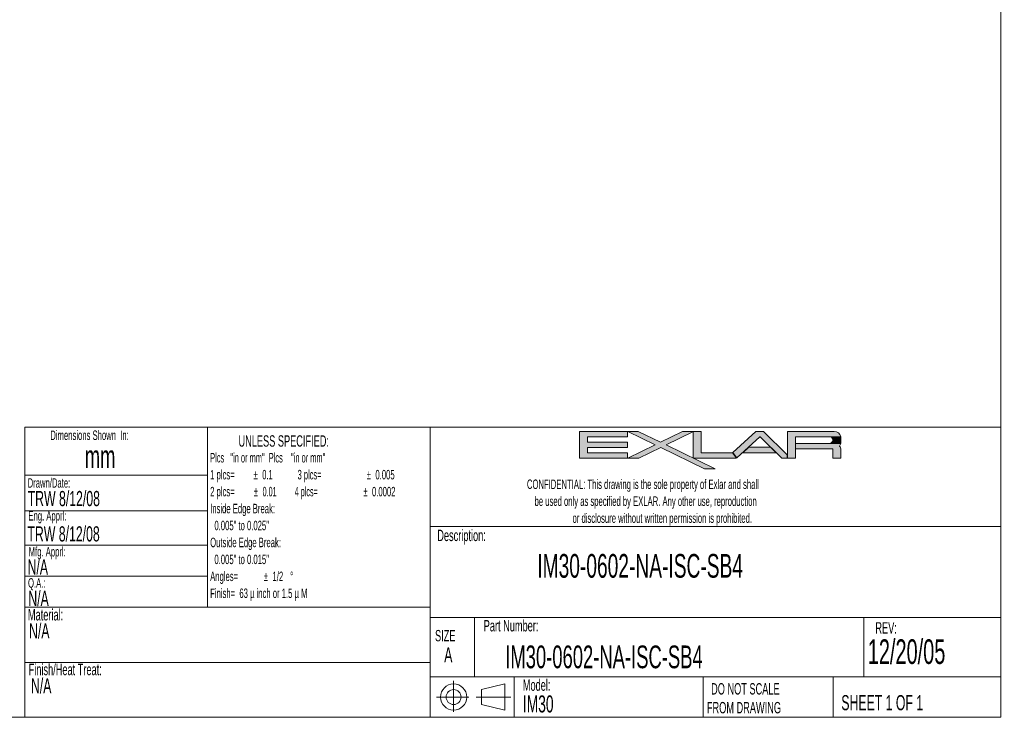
# Model space of a CAD drawing. Header units: millimetres. Extents: x 6 to 273, y 6 to 209.
# Tile 2 of 2: x 141 to 273, y 6 to 99. Entities that reach past the tile are written whole.
import ezdxf

# ---------------------------------------------------------------- set-up
doc = ezdxf.new("R2010")
doc.units = ezdxf.units.MM
doc.linetypes.add('CENTERX2', pattern=[20.319999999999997, 12.7, -2.54, 2.54, -2.54])
doc.styles.add('SLDTEXTSTYLE0', font='TXT', dxfattribs={"width": 0.605})
doc.styles.add('SLDTEXTSTYLE1', font='TXT', dxfattribs={"width": 0.5681081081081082})
doc.styles.add('SLDTEXTSTYLE2', font='TXT', dxfattribs={"width": 0.5429545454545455})
doc.styles.add('SLDTEXTSTYLE3', font='TXT', dxfattribs={"width": 0.5525})

# ---------------------------------------------------------------- blocks, each defined once
blk = doc.blocks.new('SW_NOTE_0')
at = {"color": 0, "linetype": 'Continuous', "lineweight": 0, "char_height": 1.524, "attachment_point": 1, "style": 'SLDTEXTSTYLE0'}
for s, insert in [('DO NOT SCALE', (0, 1.964539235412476)), ('FROM DRAWING', (-0.5623726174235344, -0.5594606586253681))]:
    blk.add_mtext(s, dxfattribs=dict(at, insert=insert))
blk = doc.blocks.new('SW_NOTE_1')
at = {"color": 0, "linetype": 'Continuous', "lineweight": 0, "char_height": 1.27, "attachment_point": 1, "style": 'SLDTEXTSTYLE0'}
for s, insert in [('CONFIDENTIAL: This drawing is the sole property of Exlar and shall ', (0, 1.637116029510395)), ('be used only as specified by EXLAR. Any other use, reproduction ', (1.024818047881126, -0.6328840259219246)), ('or disclosure without written permission is prohibited.', (6.106693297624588, -2.902884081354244))]:
    blk.add_mtext(s, dxfattribs=dict(at, insert=insert))
blk = doc.blocks.new('SW_NOTE_2')
at = {"color": 0, "linetype": 'Continuous', "lineweight": 0, "char_height": 1.27, "attachment_point": 1}
for s, insert, style in [('Plcs   "in or mm"  Plcs    "in or mm"', (0, 1.637116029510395), 'SLDTEXTSTYLE1'), ('1 plcs=', (0, -0.6328840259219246), 'SLDTEXTSTYLE0'), ('%%p', (5.810911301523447, -0.6328840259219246), 'SLDTEXTSTYLE0'), ('0.1            3 plcs=', (6.980369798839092, -0.6328840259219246), 'SLDTEXTSTYLE2'), ('%%p', (20.96911147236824, -0.6328840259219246), 'SLDTEXTSTYLE0'), ('0.005 ', (22.1385695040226, -0.6328840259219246), 'SLDTEXTSTYLE0'), ('2 plcs=', (0, -2.902884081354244), 'SLDTEXTSTYLE0'), ('%%p', (5.847071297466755, -2.902884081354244), 'SLDTEXTSTYLE0'), ('0.01         4 plcs=', (7.016529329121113, -2.902884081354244), 'SLDTEXTSTYLE3'), ('%%p', (20.50873637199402, -2.902884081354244), 'SLDTEXTSTYLE0'), ('0.0002', (21.67819440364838, -2.902884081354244), 'SLDTEXTSTYLE0'), ('Inside Edge Break:   ', (0, -5.172884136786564), 'SLDTEXTSTYLE0'), ('  0.005" to 0.025"', (0, -7.442884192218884), 'SLDTEXTSTYLE0'), ('Outside Edge Break: ', (0, -9.712884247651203), 'SLDTEXTSTYLE0'), ('  0.005" to 0.015"', (0, -11.98288430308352), 'SLDTEXTSTYLE0'), ('Angles= ', (0, -14.25288435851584), 'SLDTEXTSTYLE0'), ('%%p', (7.186744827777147, -14.25288435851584), 'SLDTEXTSTYLE0'), ('1/2', (8.356203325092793, -14.25288435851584), 'SLDTEXTSTYLE0'), ('%%d', (10.71297936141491, -14.25288435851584), 'SLDTEXTSTYLE0'), ('Finish=  63 µ inch or 1.5 µ M', (0, -16.52288441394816), 'SLDTEXTSTYLE0')]:
    blk.add_mtext(s, dxfattribs=dict(at, insert=insert, style=style))

msp = doc.modelspace()

# ---------------------------------------------------------------- hatches: boundary and pattern name
at = {"linetype": 'Continuous'}
for points in [[(222.8876322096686, 43.93904210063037), (216.4461922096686, 43.93904210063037), (216.4461922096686, 40.36272210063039), (222.8876322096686, 40.36272210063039), (222.8876322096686, 41.07392210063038), (217.5231522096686, 41.07392210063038), (217.5231522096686, 41.78512210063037), (222.8876322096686, 41.78512210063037), (222.8876322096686, 42.49632210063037), (217.5231522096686, 42.49632210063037), (217.5231522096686, 43.22784210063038), (222.8876322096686, 43.22784210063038)], [(224.3937027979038, 40.36272210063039), (222.9130322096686, 40.36272210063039), (222.9130322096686, 40.37505924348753), (226.5691380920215, 42.15088210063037), (222.9130322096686, 43.92670495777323), (222.9130322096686, 43.93904210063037), (224.3100322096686, 43.93904210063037), (227.2803380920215, 42.49632210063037), (230.2506439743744, 43.93904210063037), (231.6476439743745, 43.93904210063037), (231.6476439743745, 43.88606495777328), (228.0333733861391, 42.13056210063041), (234.6015145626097, 38.94032210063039), (233.1791145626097, 38.94032210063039), (227.3221733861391, 41.78512210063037)], [(231.6730439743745, 40.39095975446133), (231.731180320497, 40.36272210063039), (237.4859526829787, 40.36272210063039), (236.9373126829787, 41.07392210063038), (232.7500039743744, 41.07392210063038), (232.7500039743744, 43.93904210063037), (231.6730439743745, 43.93904210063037)], [(236.9881463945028, 41.09119569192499), (237.5367863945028, 40.37999569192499), (240.6011567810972, 43.2024421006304), (240.6544610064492, 43.20244210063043), (243.530748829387, 40.36272210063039), (244.2795122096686, 40.36272210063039), (244.2795122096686, 40.81443844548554), (241.1146722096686, 43.93904210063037), (240.0800939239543, 43.93904210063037)], [(238.3089382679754, 41.07392210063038), (239.1086754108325, 41.81052210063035), (242.0462286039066, 41.81052210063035), (242.7923139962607, 41.07392210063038)]]:
    msp.add_hatch(color=7, dxfattribs=at).paths.add_polyline_path(points, flags=0)
h = msp.add_hatch(color=7, dxfattribs=at)
edge = h.paths.add_edge_path(flags=0)
edge.add_line((244.3049122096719, 40.36272210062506), (245.3818722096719, 40.36272210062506))
edge.add_line((245.3818722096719, 40.36272210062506), (245.3818722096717, 43.22784210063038))
edge.add_line((245.3818722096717, 43.22784210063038), (251.4386487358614, 43.22784210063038))
edge.add_arc((250.563472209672, 43.04496210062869), 0.8940799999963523, 11.80289169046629, 90)
edge.add_line((250.563472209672, 43.93904210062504), (244.3049122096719, 43.93904210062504))
edge.add_line((244.3049122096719, 43.93904210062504), (244.3049122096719, 40.36272210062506))
h = msp.add_hatch(color=7, dxfattribs=at)
edge = h.paths.add_edge_path(flags=0)
edge.add_line((251.4575522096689, 40.36272210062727), (250.3837399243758, 40.36272210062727))
edge.add_line((250.3837399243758, 40.36272210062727), (250.3837399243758, 41.62256210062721))
edge.add_line((250.3837399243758, 41.62256210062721), (245.394572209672, 41.62256210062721))
edge.add_line((245.394572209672, 41.62256210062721), (245.394572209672, 42.33376210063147))
edge.add_line((245.394572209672, 42.33376210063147), (251.4386487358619, 42.33376210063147))
edge.add_arc((250.5634722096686, 42.51664210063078), 0.8940799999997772, 322.96715625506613, 348.19710830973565, ccw=False)
edge.add_arc((250.5634722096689, 41.43968210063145), 0.8940799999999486, -7.958078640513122e-13, 37.03284374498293, ccw=False)
edge.add_line((251.4575522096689, 41.43968210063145), (251.4575522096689, 40.36272210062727))
h = msp.add_hatch(color=7, dxfattribs=at)
edge = h.paths.add_edge_path(flags=0)
edge.add_arc((250.5634722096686, 42.51664210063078), 0.8940799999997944, 348.5032690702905, 359.9999999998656)
edge.add_line((251.4575522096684, 42.51664210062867), (251.4575522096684, 43.04496210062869))
edge.add_arc((250.563472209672, 43.04496210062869), 0.8940799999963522, 0, 10.97267992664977)
edge.add_line((251.4412066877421, 43.21514210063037), (250.039351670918, 43.21514210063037))
edge.add_arc((249.9335522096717, 42.78080210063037), 0.4470400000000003, -81.70291728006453, 76.31011326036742, ccw=False)
edge.add_line((249.9980626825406, 42.33844120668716), (251.4396134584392, 42.33844120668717))

# ---------------------------------------------------------------- linework, layer by layer
at = {"color": 7, "linetype": 'Continuous', "lineweight": 0}
for p, q in [((272.8720230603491, 208.8359866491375), (272.8720230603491, 5.635986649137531)), ((142.1223450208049, 5.635986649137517), (142.1223450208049, 44.49864837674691)), ((142.1223450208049, 44.49864837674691), (272.8720230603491, 44.49864837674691)), ((166.6136007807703, 44.49864837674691), (166.6136007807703, 20.40402460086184)), ((196.443073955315, 44.49864837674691), (196.443073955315, 5.635986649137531)), ((216.4461922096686, 43.93904210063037), (216.4461922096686, 40.36272210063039)), ((222.8876322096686, 43.93904210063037), (216.4461922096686, 43.93904210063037)), ((222.8876322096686, 43.22784210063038), (222.8876322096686, 43.93904210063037)), ((222.9130322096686, 43.93904210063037), (224.3100322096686, 43.93904210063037)), ((222.9130322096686, 43.93904210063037), (222.9130322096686, 43.92670495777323)), ((222.9130322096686, 43.92670495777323), (226.5691380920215, 42.15088210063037)), ((224.3100322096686, 43.93904210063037), (227.2803380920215, 42.49632210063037)), ((227.2803380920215, 42.49632210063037), (230.2506439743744, 43.93904210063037)), ((228.0333733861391, 42.13056210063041), (231.6476439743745, 43.88606495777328)), ((231.6476439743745, 43.93904210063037), (230.2506439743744, 43.93904210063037)), ((231.6476439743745, 43.88606495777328), (231.6476439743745, 43.93904210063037)), ((232.7500039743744, 43.93904210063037), (231.6730439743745, 43.93904210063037)), ((231.6730439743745, 43.93904210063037), (231.6730439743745, 40.39095975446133)), ((232.7500039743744, 43.93904210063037), (232.7500039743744, 41.07392210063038)), ((236.9881463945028, 41.09119569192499), (240.0800939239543, 43.93904210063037)), ((240.0800939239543, 43.93904210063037), (241.1146722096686, 43.93904210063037)), ((241.1146722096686, 43.93904210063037), (244.2795122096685, 40.81443844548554)), ((244.3049122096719, 43.93904210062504), (244.3049122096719, 40.36272210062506)), ((244.3049122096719, 43.93904210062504), (250.563472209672, 43.93904210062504)), ((272.8720230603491, 5.635986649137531), (272.8720230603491, 44.49864837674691)), ((217.5231522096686, 42.49632210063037), (217.5231522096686, 43.22784210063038)), ((217.5231522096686, 43.22784210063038), (222.8876322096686, 43.22784210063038)), ((222.8876322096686, 42.49632210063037), (217.5231522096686, 42.49632210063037)), ((222.8876322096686, 41.78512210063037), (222.8876322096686, 42.49632210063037)), ((237.5367863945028, 40.37999569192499), (240.6011567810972, 43.2024421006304)), ((240.6011567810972, 43.2024421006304), (240.6544610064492, 43.20244210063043)), ((240.6544610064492, 43.20244210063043), (243.530748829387, 40.36272210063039)), ((245.3818722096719, 40.36272210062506), (245.3818722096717, 43.22784210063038)), ((245.3945722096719, 42.33376210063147), (251.4386487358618, 42.33376210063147)), ((249.9980626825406, 42.33844120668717), (251.4396134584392, 42.33844120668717)), ((251.4575522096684, 42.51664210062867), (251.4575522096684, 43.04496210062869)), ((217.5231522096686, 41.07392210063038), (217.5231522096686, 41.78512210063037)), ((217.5231522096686, 41.78512210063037), (222.8876322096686, 41.78512210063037)), ((222.8876322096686, 41.07392210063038), (217.5231522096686, 41.07392210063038)), ((222.8876322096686, 40.36272210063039), (222.8876322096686, 41.07392210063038)), ((222.9130322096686, 40.37505924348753), (226.5691380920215, 42.15088210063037)), ((227.3221733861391, 41.78512210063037), (233.1791145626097, 38.94032210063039)), ((228.0333733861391, 42.13056210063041), (234.6015145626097, 38.94032210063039)), ((232.7500039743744, 41.07392210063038), (236.9373126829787, 41.07392210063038)), ((236.9373126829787, 41.07392210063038), (237.4859526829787, 40.36272210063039)), ((236.9881463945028, 41.09119569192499), (237.5367863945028, 40.37999569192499)), ((238.3089382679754, 41.07392210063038), (242.7923139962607, 41.07392210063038)), ((239.1086754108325, 41.81052210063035), (242.0462286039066, 41.81052210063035)), ((245.3945722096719, 41.62256210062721), (250.3837399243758, 41.62256210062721)), ((250.3837399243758, 40.36272210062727), (250.3837399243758, 41.62256210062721)), ((251.4575522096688, 40.36272210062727), (251.4575522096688, 41.43968210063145)), ((216.4461922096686, 40.36272210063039), (222.8876322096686, 40.36272210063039)), ((222.9130322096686, 40.37505924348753), (222.9130322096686, 40.36272210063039)), ((224.3937027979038, 40.36272210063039), (222.9130322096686, 40.36272210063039)), ((231.6730439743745, 40.39095975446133), (231.731180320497, 40.36272210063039)), ((231.731180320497, 40.36272210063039), (237.4859526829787, 40.36272210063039)), ((243.530748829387, 40.36272210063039), (244.2795122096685, 40.36272210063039)), ((244.2795122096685, 40.81443844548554), (244.2795122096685, 40.36272210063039)), ((244.3049122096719, 40.36272210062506), (245.3818722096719, 40.36272210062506)), ((251.4575522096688, 40.36272210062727), (250.3837399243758, 40.36272210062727)), ((234.6015145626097, 38.94032210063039), (233.1791145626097, 38.94032210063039)), ((142.1223450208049, 38.05631346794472), (166.6136007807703, 38.05631346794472)), ((142.1223450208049, 33.29838337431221), (166.6136007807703, 33.29838337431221)), ((196.443073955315, 31.20711416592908), (272.8720230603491, 31.20711416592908)), ((142.1223450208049, 28.69466426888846), (166.6136007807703, 28.69466426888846)), ((142.1223450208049, 24.54319706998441), (166.6136007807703, 24.54319706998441)), ((196.443073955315, 20.40402460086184), (142.1223450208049, 20.40402460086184)), ((196.443073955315, 19.01558117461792), (272.8720230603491, 19.01558117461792)), ((202.3856897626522, 19.01558117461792), (202.3856897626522, 11.04328696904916)), ((254.5494954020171, 19.01558117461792), (254.5494954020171, 11.04328696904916)), ((142.1223450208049, 12.99412836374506), (196.443073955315, 12.99412836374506)), ((196.443073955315, 11.04328696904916), (272.8720230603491, 11.04328696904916)), ((207.6777419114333, 11.04328696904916), (207.6777419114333, 5.635986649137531)), ((233.0234901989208, 11.04328696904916), (233.0234901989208, 5.635986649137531)), ((250.422723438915, 11.04328696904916), (250.422723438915, 5.635986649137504)), ((6.172023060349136, 5.635986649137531), (272.8720230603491, 5.635986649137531)), ((272.8720230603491, 5.635986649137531), (142.1223450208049, 5.635986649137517))]:
    msp.add_line(p, q, dxfattribs=at)
at = {"color": 5, "linetype": 'Continuous', "lineweight": 0}
for p, q in [((245.3818722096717, 43.22784210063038), (251.4386487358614, 43.22784210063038)), ((245.3945722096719, 41.62256210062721), (245.3945722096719, 42.33376210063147)), ((250.039351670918, 43.21514210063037), (251.4412066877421, 43.21514210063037)), ((224.3937027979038, 40.36272210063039), (227.3221733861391, 41.78512210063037)), ((238.3089382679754, 41.07392210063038), (239.1086754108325, 41.81052210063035)), ((242.0462286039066, 41.81052210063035), (242.7923139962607, 41.07392210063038))]:
    msp.add_line(p, q, dxfattribs=at)
at = {"color": 7, "linetype": 'CENTERX2', "lineweight": 0}
for p, q in [((199.5790143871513, 10.53543759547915), (199.5790143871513, 6.347653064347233)), ((197.2830908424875, 8.333859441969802), (201.6144565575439, 8.333859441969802))]:
    msp.add_line(p, q, dxfattribs=at)
at = {"color": 174, "linetype": 'Continuous', "lineweight": 0}
for p, q in [((203.3176022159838, 9.35460368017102), (206.4514184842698, 10.10985505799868)), ((203.3176022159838, 9.35460368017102), (203.3176022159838, 7.348049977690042)), ((206.4514184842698, 6.592798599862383), (206.4514184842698, 10.10985505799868)), ((203.3176022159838, 7.348049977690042), (206.4514184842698, 6.592798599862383))]:
    msp.add_line(p, q, dxfattribs=at)
at = {"color": 174, "linetype": 'CENTERX2', "lineweight": 0}
msp.add_line((202.6028721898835, 8.351326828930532), (207.2211277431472, 8.351326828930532), dxfattribs=at)
at = {"color": 174, "linetype": 'Continuous', "lineweight": 0}
for radius in [1.759335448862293, 1.003276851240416]:
    msp.add_circle((199.5790143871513, 8.351326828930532), radius, dxfattribs=at)
at = {"color": 5, "linetype": 'Continuous', "lineweight": 0}
for centre, radius, start, end in [((250.563472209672, 43.04496210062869), 0.8940799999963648, 11.80289169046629, 90), ((250.5634722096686, 42.51664210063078), 0.8940799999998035, 348.5032690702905, 359.9999999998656)]:
    msp.add_arc(centre, radius, start, end, dxfattribs=at)
at = {"color": 7, "linetype": 'Continuous', "lineweight": 0}
for centre, radius, start, end in [((249.9335522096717, 42.78080210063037), 0.4470399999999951, 278.2970827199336, 76.31011326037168), ((250.5634722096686, 42.51664210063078), 0.8940799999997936, 322.9671562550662, 348.1971083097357), ((250.563472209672, 43.04496210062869), 0.8940799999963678, 0, 10.97267992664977), ((250.5634722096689, 41.43968210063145), 0.8940799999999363, 0, 37.03284374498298)]:
    msp.add_arc(centre, radius, start, end, dxfattribs=at)

# ---------------------------------------------------------------- block references
for name, p in [('SW_NOTE_2', (166.9644815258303, 39.41185365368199)), ('SW_NOTE_1', (209.4018442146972, 35.8584636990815)), ('SW_NOTE_0', (234.0733627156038, 8.250268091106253))]:
    msp.add_blockref(name, p, dxfattribs=at)

# ---------------------------------------------------------------- texts
at = {"color": 7, "linetype": 'Continuous', "lineweight": 0, "attachment_point": 1, "style": 'SLDTEXTSTYLE0'}
for s, insert, char_height in [('Dimensions Shown  In:', (145.5529979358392, 44.05953647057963), 1.27), ('UNLESS SPECIFIED:', (170.7558505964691, 43.41857223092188), 1.524), ('mm', (150.1578833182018, 42.08902453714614), 3.048), ('Drawn/Date:', (142.5097147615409, 37.66930131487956), 1.27), ('TRW 8/12/08', (142.5136527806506, 35.96020442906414), 2.032), ('Eng. Apprl:', (142.6159421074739, 33.27262161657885), 1.27), ('TRW 8/12/08', (142.4844169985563, 31.22536775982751), 2.032), ('Description:', (197.3876785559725, 30.76821422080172), 1.524), ('Mfg. Apprl:', (142.6503485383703, 28.45630335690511), 1.27), ('N/A', (142.4989771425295, 26.79198780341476), 2.032), ('IM30-0602-NA-ISC-SB4', (210.791488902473, 27.51564434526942), 3.175), ('Q.A.:', (142.5634691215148, 24.2720214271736), 1.27), ('N/A', (142.6019611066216, 22.58473055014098), 2.032), ('Material:', (142.5486942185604, 20.13751301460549), 1.524), ('Part Number:', (203.6071880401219, 18.66676923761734), 1.524), ('N/A', (142.6995059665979, 18.22687614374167), 2.032), ('SIZE', (197.0873546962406, 17.33823632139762), 1.524), ('REV:', (256.0832931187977, 18.377804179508), 1.524), ('12/20/05', (255.0594352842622, 16.08635140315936), 3.302), ('A', (198.3173623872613, 15.02783772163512), 2.032), ('IM30-0602-NA-ISC-SB4', (206.4963531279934, 15.25791845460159), 3.048), ('Finish/Heat Treat:', (142.6463645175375, 12.80418745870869), 1.524), ('N/A', (142.9548697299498, 10.87989853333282), 2.032), ('Model:', (208.850874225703, 10.70983446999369), 1.524), ('IM30', (208.857207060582, 8.572312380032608), 2.286), ('SHEET 1 OF 1', (251.5174220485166, 8.615263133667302), 2.032)]:
    msp.add_mtext(s, dxfattribs=dict(at, insert=insert, char_height=char_height))

doc.saveas('drawing.dxf')
